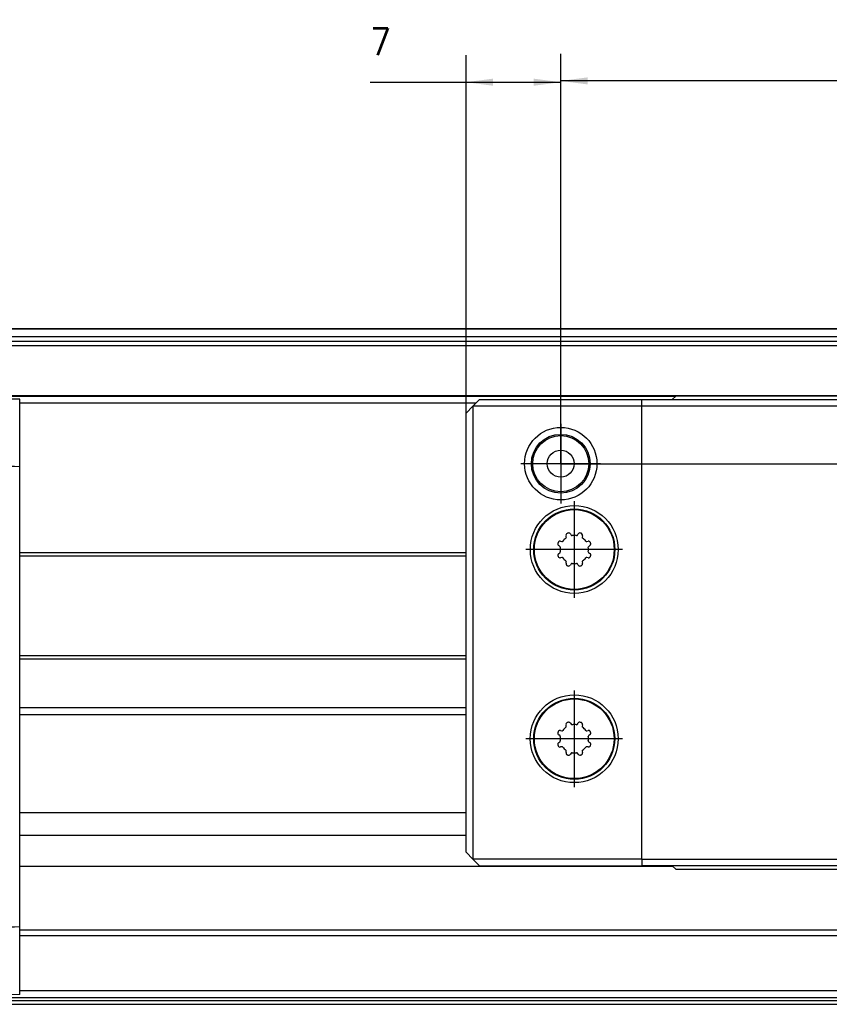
# Model space of a CAD drawing. Header units: millimetres. Extents: x -235 to 4016, y -109 to 485.
# Tile 9 of 44: x -55 to 5, y 337 to 410. Entities that reach past the tile are written whole.
import ezdxf

# ---------------------------------------------------------------- set-up
doc = ezdxf.new("R2010")
doc.units = ezdxf.units.MM
doc.linetypes.add('DOT_CENTER', pattern=[14, 12, -1, 0, -1])
doc.layers.add('1', color=7, linetype='Continuous')
doc.styles.add('CONVERTER_11', font='txt.shx', dxfattribs={"width": 0.9})
doc.dimstyles.new('ME10_DIM_12', dxfattribs={"dimtxt": 2, "dimasz": 2, "dimexe": 2, "dimexo": 0, "dimgap": 2, "dimtad": 1, "dimdsep": 46, "dimtxsty": 'CONVERTER_11', "dimsah": 1, "dimcen": 0.09, "dimclrd": 2, "dimclre": 2, "dimclrt": 2, "dimadec": 0, "dimazin": 0, "dimtfac": 1, "dimtdec": 4, "dimtix": 1, "dimtmove": 0, "dimatfit": 3, "dimfxl": 1, "dimtolj": 1, "dimtzin": 0, "dimarcsym": 0})
doc.dimstyles.new('ME10_DIM_14', dxfattribs={"dimtxt": 2, "dimasz": 2, "dimexe": 2, "dimexo": 0, "dimgap": 2, "dimtad": 1, "dimdsep": 46, "dimtxsty": 'CONVERTER_11', "dimsah": 1, "dimcen": 0.09, "dimclrd": 2, "dimclre": 2, "dimclrt": 2, "dimadec": 0, "dimazin": 0, "dimtfac": 1, "dimtdec": 4, "dimtix": 1, "dimtmove": 0, "dimatfit": 3, "dimfxl": 1, "dimtolj": 1, "dimtzin": 0, "dimarcsym": 0})
doc.dimstyles.new('ME10_DIM_15', dxfattribs={"dimtxt": 2, "dimasz": 2, "dimexe": 2, "dimexo": 0, "dimgap": 2, "dimtad": 1, "dimdsep": 46, "dimtxsty": 'CONVERTER_11', "dimsah": 1, "dimcen": 0.09, "dimclrd": 2, "dimclre": 2, "dimclrt": 2, "dimadec": 0, "dimazin": 0, "dimtfac": 1, "dimtdec": 4, "dimtix": 1, "dimtmove": 0, "dimatfit": 3, "dimfxl": 1, "dimtolj": 1, "dimtzin": 0, "dimarcsym": 0})
doc.dimstyles.new('ME10_DIM_16', dxfattribs={"dimtxt": 2, "dimasz": 2, "dimexe": 2, "dimexo": 0, "dimgap": 2, "dimtad": 1, "dimdsep": 46, "dimtxsty": 'CONVERTER_11', "dimsah": 1, "dimcen": 0.09, "dimclrd": 2, "dimclre": 2, "dimclrt": 2, "dimadec": 0, "dimazin": 0, "dimtfac": 1, "dimtdec": 4, "dimtix": 1, "dimtmove": 0, "dimatfit": 3, "dimfxl": 1, "dimtolj": 1, "dimtzin": 0, "dimarcsym": 0})

# ---------------------------------------------------------------- blocks, each defined once
blk = doc.blocks.new('TAPA_IZQUIERDA__42', base_point=(-98.378, 337.603))
at = {"color": 7, "linetype": 'Continuous'}
for p, q in [((-86.19, 386.278), (-87.947, 386.247)), ((-86.19, 386.278), (-67.573, 386.603)), ((-84.033, 386.247), (-86.19, 386.21)), ((-84.033, 386.247), (-83.974, 386.245)), ((-67.573, 386.535), (-83.974, 386.245)), ((-67.573, 386.603), (-67.573, 386.535)), ((-67.573, 386.535), (-67.573, 386.482)), ((-67.573, 386.482), (-67.573, 386.188)), ((-67.573, 386.188), (-67.573, 386.157)), ((-67.573, 386.157), (-67.573, 386.003)), ((-87.016, 385.773), (-88.799, 385.742)), ((-67.573, 386.003), (-67.573, 385.832)), ((-67.573, 385.832), (-67.573, 385.303)), ((-67.573, 385.303), (-67.573, 383.953)), ((-86.211, 383.881), (-86.301, 384.086)), ((-78.99, 384.119), (-85.833, 384.224)), ((-78.99, 381.972), (-78.99, 384.119)), ((-67.573, 383.953), (-67.573, 383.603)), ((-86.211, 383.881), (-85.879, 383.856)), ((-85.879, 383.856), (-85.903, 383.292)), ((-79.911, 383.2), (-85.903, 383.292)), ((-67.573, 383.603), (-67.573, 382.939)), ((-79.973, 381.887), (-79.973, 382.831)), ((-67.573, 382.939), (-67.573, 382.853)), ((-67.573, 382.853), (-67.573, 382.171)), ((-78.99, 381.909), (-83.139, 381.831)), ((-78.99, 381.972), (-67.573, 382.171)), ((-78.398, 381.914), (-78.99, 381.909)), ((-78.398, 381.914), (-67.573, 382.103)), ((-67.573, 382.171), (-67.573, 382.121)), ((-56.842, 381.916), (-67.573, 382.103)), ((-67.573, 382.103), (-67.573, 381.603)), ((-54.573, 376.878), (-54.573, 381.875)), ((-67.573, 380.353), (-67.573, 381.603)), ((-67.573, 380.267), (-67.573, 380.353)), ((-67.573, 379.253), (-67.573, 380.267)), ((-67.573, 377.104), (-67.573, 379.253)), ((-67.573, 371.132), (-67.573, 377.104)), ((-54.573, 342.828), (-54.573, 376.878)), ((-86.909, 374.853), (-89.96, 374.853)), ((-67.573, 370.882), (-67.573, 371.132)), ((-67.573, 370.536), (-67.573, 370.882)), ((-67.573, 370.536), (-67.573, 370.286)), ((-67.573, 370.286), (-67.573, 368.774)), ((-67.573, 368.774), (-67.573, 367.774)), ((-67.573, 367.774), (-67.573, 362.92)), ((-67.573, 362.92), (-67.573, 362.67)), ((-67.573, 362.67), (-67.573, 362.324)), ((-67.573, 362.324), (-67.573, 362.094)), ((-67.573, 362.074), (-67.573, 362.094)), ((-67.573, 361.326), (-67.573, 362.074)), ((-67.573, 360.864), (-67.573, 361.326)), ((-67.573, 360.586), (-67.573, 360.864)), ((-67.573, 359.718), (-67.573, 360.586)), ((-67.573, 359.227), (-67.573, 359.718)), ((-67.573, 359.041), (-67.573, 359.227)), ((-67.573, 358.541), (-67.573, 359.041)), ((-67.573, 358.264), (-67.573, 358.541)), ((-67.573, 358.184), (-67.573, 358.264)), ((-67.573, 351.275), (-67.573, 358.184)), ((-97.753, 356.633), (-97.753, 345.565)), ((-98.378, 353.649), (-97.978, 354.899)), ((-97.753, 354.899), (-97.978, 354.899)), ((-97.978, 347.299), (-97.978, 354.899)), ((-98.378, 348.549), (-98.378, 353.649)), ((-75.299, 352.353), (-76.021, 351.103)), ((-73.856, 352.353), (-75.299, 352.353)), ((-73.134, 351.103), (-73.856, 352.353)), ((-67.573, 351.275), (-67.573, 350.147)), ((-76.021, 351.103), (-75.299, 349.853)), ((-73.856, 349.853), (-73.134, 351.103)), ((-75.299, 349.853), (-73.856, 349.853)), ((-67.573, 349.883), (-67.573, 350.147)), ((-67.573, 349.883), (-67.573, 349.607)), ((-67.573, 347.321), (-67.573, 349.607)), ((-98.378, 348.549), (-97.978, 347.299)), ((-97.753, 347.299), (-97.978, 347.299)), ((-67.573, 347.321), (-67.573, 347.289)), ((-67.573, 347.289), (-67.573, 345.694)), ((-67.573, 345.694), (-67.573, 343.957)), ((-67.573, 343.957), (-67.573, 343.117)), ((-67.573, 343.117), (-67.573, 342.957)), ((-67.573, 342.957), (-67.573, 342.601)), ((-67.573, 342.601), (-67.573, 342.172)), ((-54.573, 337.83), (-54.573, 342.828)), ((-67.573, 342.172), (-67.573, 341.375)), ((-67.573, 341.375), (-67.573, 340.577)), ((-91.03, 340.603), (-93.958, 340.603)), ((-67.573, 340.577), (-67.573, 340.103)), ((-67.573, 340.103), (-67.573, 339.673)), ((-67.573, 339.673), (-67.573, 339.509)), ((-67.573, 339.509), (-67.573, 338.719)), ((-96.906, 338.924), (-94.551, 338.883)), ((-93.687, 339.057), (-93.673, 338.351)), ((-93.687, 339.057), (-90.753, 339.006)), ((-95.938, 338.098), (-93.617, 338.058)), ((-89.75, 337.99), (-93.617, 338.058)), ((-67.573, 338.719), (-67.573, 338.673)), ((-67.573, 338.673), (-67.573, 338.509)), ((-67.573, 338.509), (-67.573, 338.403)), ((-67.573, 338.403), (-67.573, 338.103)), ((-67.573, 338.103), (-67.573, 337.853)), ((-85.35, 337.913), (-89.75, 337.99)), ((-67.573, 337.603), (-85.35, 337.913)), ((-67.573, 337.853), (-67.573, 337.603)), ((-54.573, 337.83), (-67.573, 337.603))]:
    blk.add_line(p, q, dxfattribs=at)
for centre, radius in [((-74.578, 351.103), 2.407), ((-74.596, 351.103), 2.281), ((-74.578, 351.103), 2.2)]:
    blk.add_circle(centre, radius, dxfattribs=at)
for centre, radius, start, end in [((-87.93, 385.247), 1, 91, 150.33645), ((-86.167, 385.312), 0.967, 91.37, 151.45937), ((-78.334, 386.595), 7.865, 182.80781, 197.54967), ((-27.973, 351.099), 70, 150.33645, 175.46539), ((-79.046, 386.164), 7.979, 182.80773, 197.54957), ((-85.797, 383.189), 1.029, 119.3524, 146.39266), ((-85.772, 383.151), 1.074, 93.28714, 119.5551), ((-78.5, 382.707), 1.494, 109.14518, 160.73915), ((-29.768, 351.139), 65.575, 150.16958, 158.47669), ((-29.829, 351.138), 64.638, 150.16958, 158.47669), ((-84.966, 383.003), 1.524, 144.82413, 157.77105), ((-78.849, 382.833), 1.123, 160.90064, 180.08936), ((-83.104, 380.766), 1.066, 91.85784, 120.43811), ((-83.119, 381.02), 0.812, 91.41749, 126.34583), ((-25.592, 351.169), 65.726, 152.73127, 158.53651), ((-25.473, 351.134), 65.756, 152.72978, 158.53382), ((-83.026, 380.895), 0.967, 126.39314, 157.69261), ((-28.699, 351.1), 56.029, 152.13249, 188.56169), ((-28.698, 351.104), 55.237, 152.12478, 188.56519), ((-27.973, 351.099), 70, 184.53461, 190.01628), ((-95.921, 339.098), 1, 190.01628, 269), ((-93.558, 339.048), 1.006, 189.45259, 228.32982), ((-92.833, 339.059), 1.406, 184.55309, 205.33391), ((-89.618, 338.968), 1.022, 188.62057, 226.3556), ((-93.598, 339.004), 0.947, 228.3719, 268.84803), ((-93.58, 339.648), 1.301, 246.28611, 265.89422), ((-89.728, 338.852), 0.862, 226.33548, 268.49983), ((-82.773, 338.053), 0.2, 246.40957, 270)]:
    blk.add_arc(centre, radius, start, end, dxfattribs=at)
for points, knots in [([(-87.016, 385.773), (-86.906, 385.895), (-86.684, 386.14), (-86.356, 386.186), (-86.19, 386.21)], [0, 0, 0, 0, 0.4743073, 0.9610264, 0.9610264, 0.9610264, 0.9610264]), ([(-86.19, 386.21), (-86.19, 386.22), (-86.19, 386.234), (-86.19, 386.256), (-86.19, 386.268), (-86.19, 386.277), (-86.19, 386.278)], [0, 0, 0, 0, 0.03045445, 0.04141239, 0.06466592, 0.06798785, 0.06798785, 0.06798785, 0.06798785]), ([(-85.833, 384.224), (-85.838, 384.202), (-85.848, 384.153), (-85.858, 384.074), (-85.87, 383.973), (-85.876, 383.9), (-85.879, 383.856)], [0, 0, 0, 0, 0.0658938, 0.1508266, 0.2383052, 0.3705048, 0.3705048, 0.3705048, 0.3705048]), ([(-86.376, 383.58), (-86.411, 383.601), (-86.469, 383.638), (-86.55, 383.69), (-86.608, 383.728), (-86.643, 383.751), (-86.654, 383.758)], [0, 0, 0, 0, 0.1224398, 0.2067879, 0.2893447, 0.3304256, 0.3304256, 0.3304256, 0.3304256]), ([(-85.903, 383.292), (-85.939, 383.313), (-86.021, 383.362), (-86.146, 383.437), (-86.268, 383.512), (-86.343, 383.559), (-86.376, 383.58)], [0, 0, 0, 0, 0.1248283, 0.2872251, 0.4383827, 0.553919, 0.553919, 0.553919, 0.553919]), ([(-79.365, 381.897), (-79.349, 381.903), (-79.318, 381.915), (-79.271, 381.93), (-79.223, 381.942), (-79.176, 381.953), (-79.129, 381.961), (-79.082, 381.966), (-79.036, 381.97), (-79.005, 381.971), (-78.99, 381.972)], [0, 0, 0, 0, 0.0500402, 0.0996275, 0.1486934, 0.1971743, 0.2450103, 0.2921473, 0.3385359, 0.3841326, 0.3841326, 0.3841326, 0.3841326]), ([(-79.114, 381.347), (-79.097, 381.386), (-79.063, 381.465), (-78.995, 381.574), (-78.915, 381.673), (-78.824, 381.758), (-78.723, 381.827), (-78.617, 381.876), (-78.508, 381.907), (-78.435, 381.912), (-78.398, 381.914)], [0, 0, 0, 0, 0.1282606, 0.2570017, 0.3845062, 0.5093069, 0.630359, 0.7471349, 0.859551, 0.967855, 0.967855, 0.967855, 0.967855]), ([(-78.99, 381.972), (-78.99, 381.962), (-78.99, 381.946), (-78.99, 381.925), (-78.99, 381.914), (-78.99, 381.91), (-78.99, 381.909)], [0, 0, 0, 0, 0.02753679, 0.05087094, 0.06083643, 0.06226007, 0.06226007, 0.06226007, 0.06226007]), ([(-78.398, 381.914), (-78.18, 381.893), (-77.829, 381.86), (-77.387, 381.558), (-77.08, 381.136), (-76.893, 380.561), (-76.833, 379.952), (-76.856, 379.414), (-76.917, 378.951), (-77.008, 378.476), (-77.139, 377.982), (-77.295, 377.514), (-77.419, 377.178), (-77.498, 376.996), (-77.527, 376.93)], [0, 0, 0, 0, 0.644945, 1.037633, 1.564724, 2.182957, 2.827174, 3.393034, 3.79526, 4.22529, 4.844932, 5.325651, 5.7042, 5.920305, 5.920305, 5.920305, 5.920305]), ([(-54.573, 381.875), (-54.76, 381.879), (-55.139, 381.886), (-55.706, 381.896), (-56.275, 381.906), (-56.653, 381.912), (-56.842, 381.916)], [0, 0, 0, 0, 0.563508, 1.134874, 1.702305, 2.269744, 2.269744, 2.269744, 2.269744]), ([(-84.014, 381.282), (-83.996, 381.314), (-83.95, 381.397), (-83.853, 381.518), (-83.746, 381.621), (-83.669, 381.669), (-83.644, 381.685)], [0, 0, 0, 0, 0.109529, 0.2817552, 0.4639956, 0.5527201, 0.5527201, 0.5527201, 0.5527201]), ([(-83.92, 381.262), (-83.932, 381.266), (-83.953, 381.273), (-83.981, 381.282), (-84.001, 381.284), (-84.011, 381.283), (-84.014, 381.282)], [0, 0, 0, 0, 0.03648247, 0.06789092, 0.08715704, 0.09617871, 0.09617871, 0.09617871, 0.09617871]), ([(-79.114, 381.347), (-79.549, 381.339), (-80.395, 381.324), (-81.571, 381.303), (-82.513, 381.287), (-83.167, 381.275), (-83.593, 381.268), (-83.819, 381.264), (-83.92, 381.262)], [0, 0, 0, 0, 1.304019, 2.540254, 3.528596, 4.129948, 4.503146, 4.80703, 4.80703, 4.80703, 4.80703]), ([(-83.644, 381.685), (-83.642, 381.685), (-83.639, 381.686), (-83.631, 381.689), (-83.617, 381.682), (-83.606, 381.677), (-83.6, 381.674)], [0, 0, 0, 0, 0.00519583, 0.01039166, 0.02616402, 0.04770058, 0.04770058, 0.04770058, 0.04770058]), ([(-79.114, 381.347), (-78.966, 381.342), (-78.599, 381.328), (-78.086, 381.093), (-77.746, 380.677), (-77.561, 380.19), (-77.511, 379.676), (-77.561, 379.147), (-77.663, 378.675), (-77.819, 378.185), (-78.011, 377.72), (-78.166, 377.417), (-78.231, 377.289)], [0, 0, 0, 0, 0.444415, 1.09646, 1.615077, 2.017833, 2.645411, 3.14476, 3.607019, 4.092985, 4.683142, 5.113801, 5.113801, 5.113801, 5.113801]), ([(-77.527, 376.93), (-77.56, 376.947), (-77.627, 376.982), (-77.726, 377.034), (-77.824, 377.084), (-77.919, 377.133), (-78.008, 377.179), (-78.09, 377.221), (-78.163, 377.257), (-78.209, 377.279), (-78.231, 377.289)], [0, 0, 0, 0, 0.1124673, 0.2255075, 0.3368028, 0.443977, 0.5447561, 0.6371432, 0.7195231, 0.7907882, 0.7907882, 0.7907882, 0.7907882]), ([(-77.527, 376.93), (-76.697, 376.944), (-75.038, 376.973), (-72.55, 377.017), (-70.061, 377.06), (-68.402, 377.089), (-67.573, 377.104)], [0, 0, 0, 0, 2.488883, 4.977765, 7.466645, 9.955524, 9.955524, 9.955524, 9.955524]), ([(-54.573, 376.878), (-55.656, 376.896), (-57.823, 376.934), (-61.073, 376.991), (-64.323, 377.047), (-66.489, 377.085), (-67.573, 377.104)], [0, 0, 0, 0, 3.250493, 6.500987, 9.751477, 13.001967, 13.001967, 13.001967, 13.001967]), ([(-86.668, 375.197), (-86.847, 374.773), (-87.223, 373.884), (-87.881, 372.703), (-88.523, 371.746), (-89.018, 371.13), (-89.48, 370.64), (-89.961, 370.226), (-90.55, 369.897), (-91.115, 369.943), (-91.443, 370.319), (-91.596, 370.835), (-91.637, 371.449), (-91.585, 372.267), (-91.428, 373.125), (-91.151, 374.166), (-90.912, 374.812), (-90.77, 375.197)], [0, 0, 0, 0, 1.381653, 2.89323, 4.046911, 4.835195, 5.26101, 6.066001, 6.736448, 7.240098, 7.609284, 8.157991, 8.830724, 9.44781, 10.61159, 11.442698, 12.675283, 12.675283, 12.675283, 12.675283]), ([(-89.96, 374.853), (-90.004, 374.871), (-90.093, 374.906), (-90.224, 374.959), (-90.35, 375.011), (-90.466, 375.06), (-90.568, 375.104), (-90.653, 375.141), (-90.719, 375.171), (-90.755, 375.19), (-90.77, 375.197)], [0, 0, 0, 0, 0.1432104, 0.28644, 0.4245139, 0.5521271, 0.6644568, 0.7578155, 0.829945, 0.8802771, 0.8802771, 0.8802771, 0.8802771]), ([(-89.914, 370.658), (-89.903, 370.662), (-89.868, 370.673), (-89.797, 370.708), (-89.688, 370.772), (-89.544, 370.878), (-89.37, 371.026), (-89.176, 371.211), (-89.005, 371.393), (-88.857, 371.563), (-88.727, 371.721), (-88.579, 371.91), (-88.414, 372.134), (-88.225, 372.407), (-88.027, 372.709), (-87.836, 373.019), (-87.672, 373.302), (-87.534, 373.552), (-87.367, 373.868), (-87.172, 374.261), (-86.953, 374.742), (-86.823, 375.062), (-86.76, 375.219)], [0, 0, 0, 0, 0.034722, 0.11114, 0.234338, 0.416175, 0.646266, 0.91736, 1.222241, 1.393041, 1.596025, 1.834486, 2.111809, 2.431463, 2.830067, 3.19579, 3.524196, 3.810686, 4.050535, 4.598733, 5.126618, 5.634452, 5.634452, 5.634452, 5.634452]), ([(-86.76, 375.219), (-86.756, 375.219), (-86.747, 375.219), (-86.734, 375.216), (-86.72, 375.213), (-86.705, 375.209), (-86.686, 375.203), (-86.674, 375.199), (-86.668, 375.197)], [0, 0, 0, 0, 0.01244259, 0.02691681, 0.03752047, 0.05672826, 0.07497462, 0.09513489, 0.09513489, 0.09513489, 0.09513489]), ([(-89.914, 370.658), (-90.066, 370.665), (-90.323, 370.676), (-90.619, 370.958), (-90.769, 371.347), (-90.814, 371.823), (-90.772, 372.449), (-90.644, 373.054), (-90.473, 373.614), (-90.316, 374.048), (-90.149, 374.455), (-90.018, 374.73), (-89.96, 374.853)], [0, 0, 0, 0, 0.440103, 0.743226, 1.161062, 1.669381, 2.164449, 3.041676, 3.515992, 3.92027, 4.426808, 4.834223, 4.834223, 4.834223, 4.834223]), ([(-90.915, 340.451), (-90.92, 340.481), (-90.93, 340.54), (-90.967, 340.756), (-91.031, 341.096), (-91.173, 341.733), (-91.386, 342.514), (-91.671, 343.332), (-91.955, 343.998), (-92.219, 344.521), (-92.491, 344.972), (-92.767, 345.344), (-93.041, 345.634), (-93.31, 345.841), (-93.577, 345.965), (-93.835, 345.997), (-94.073, 345.936), (-94.283, 345.794), (-94.466, 345.579), (-94.624, 345.296), (-94.758, 344.95), (-94.885, 344.473), (-94.981, 343.853), (-95.029, 343.11), (-95.024, 342.317), (-94.969, 341.502), (-94.9, 340.934), (-94.853, 340.623), (-94.845, 340.571), (-94.836, 340.514), (-94.829, 340.472), (-94.826, 340.451)], [0, 0, 0, 0, 0.090267, 0.18057, 0.656569, 1.128651, 2.138561, 3.082649, 3.724942, 4.310559, 4.837486, 5.304606, 5.697122, 6.031523, 6.316804, 6.570072, 6.795609, 7.038126, 7.318585, 7.636142, 8.005931, 8.431223, 9.111768, 9.884464, 10.665077, 11.487096, 12.334597, 12.3818, 12.428981, 12.49262, 12.55629, 12.55629, 12.55629, 12.55629]), ([(-92.928, 345.066), (-93.06, 345.049), (-93.296, 345.017), (-93.629, 344.741), (-93.86, 344.346), (-94.038, 343.791), (-94.141, 343.135), (-94.168, 342.285), (-94.105, 341.426), (-94, 340.842), (-93.958, 340.603)], [0, 0, 0, 0, 0.391111, 0.696854, 1.257283, 1.742159, 2.440572, 3.239908, 4.290529, 5.018345, 5.018345, 5.018345, 5.018345]), ([(-91.003, 340.443), (-91.026, 340.575), (-91.069, 340.831), (-91.144, 341.194), (-91.22, 341.52), (-91.292, 341.805), (-91.359, 342.046), (-91.443, 342.334), (-91.553, 342.675), (-91.697, 343.074), (-91.847, 343.444), (-92.002, 343.784), (-92.158, 344.09), (-92.314, 344.359), (-92.465, 344.587), (-92.602, 344.768), (-92.723, 344.902), (-92.818, 344.988), (-92.883, 345.04), (-92.918, 345.06), (-92.928, 345.066)], [0, 0, 0, 0, 0.404479, 0.776661, 1.112643, 1.408393, 1.659769, 1.862537, 2.309151, 2.734109, 3.134036, 3.505566, 3.85488, 4.165113, 4.437589, 4.673635, 4.846912, 4.976139, 5.059994, 5.095984, 5.095984, 5.095984, 5.095984]), ([(-92.881, 345.057), (-92.889, 345.058), (-92.905, 345.059), (-92.921, 345.064), (-92.928, 345.066)], [0, 0, 0, 0, 0.02481637, 0.048083, 0.048083, 0.048083, 0.048083]), ([(-86.164, 338.736), (-86.034, 338.743), (-85.718, 338.76), (-85.217, 338.977), (-84.802, 339.355), (-84.444, 339.884), (-84.212, 340.462), (-84.087, 341.063), (-84.041, 341.527), (-84.032, 341.911), (-84.047, 342.315), (-84.083, 342.593), (-84.104, 342.758)], [0, 0, 0, 0, 0.388801, 0.942962, 1.597896, 2.045236, 2.853251, 3.44586, 3.881091, 4.251913, 4.595573, 5.093635, 5.093635, 5.093635, 5.093635]), ([(-85.35, 337.913), (-85.164, 337.934), (-84.845, 337.969), (-84.367, 338.275), (-84.006, 338.695), (-83.656, 339.348), (-83.431, 340.059), (-83.294, 340.88), (-83.231, 341.794), (-83.286, 342.469), (-83.32, 342.877)], [0, 0, 0, 0, 0.552659, 0.949661, 1.666283, 2.189918, 3.167342, 3.8849, 4.68384, 5.911087, 5.911087, 5.911087, 5.911087]), ([(-84.104, 342.758), (-84.081, 342.761), (-84.03, 342.767), (-83.948, 342.779), (-83.857, 342.793), (-83.758, 342.809), (-83.653, 342.825), (-83.543, 342.843), (-83.432, 342.86), (-83.357, 342.871), (-83.32, 342.877)], [0, 0, 0, 0, 0.0713746, 0.1539493, 0.2466115, 0.3477333, 0.4553003, 0.5670188, 0.6804932, 0.793389, 0.793389, 0.793389, 0.793389]), ([(-83.32, 342.877), (-82.008, 342.854), (-79.383, 342.808), (-75.446, 342.74), (-71.509, 342.67), (-68.885, 342.624), (-67.573, 342.601)], [0, 0, 0, 0, 3.93742, 7.874839, 11.812259, 15.749678, 15.749678, 15.749678, 15.749678]), ([(-94.826, 340.451), (-94.81, 340.454), (-94.772, 340.462), (-94.702, 340.475), (-94.612, 340.491), (-94.503, 340.511), (-94.378, 340.532), (-94.242, 340.555), (-94.101, 340.579), (-94.005, 340.595), (-93.958, 340.603)], [0, 0, 0, 0, 0.0477801, 0.1181709, 0.2106996, 0.3231012, 0.4515749, 0.5910908, 0.7360928, 0.8811603, 0.8811603, 0.8811603, 0.8811603]), ([(-94.826, 340.451), (-94.804, 340.32), (-94.761, 340.058), (-94.694, 339.666), (-94.624, 339.274), (-94.575, 339.013), (-94.551, 338.883)], [0, 0, 0, 0, 0.397852, 0.7957, 1.19382, 1.591939, 1.591939, 1.591939, 1.591939]), ([(-93.958, 340.603), (-93.937, 340.474), (-93.894, 340.216), (-93.828, 339.829), (-93.759, 339.443), (-93.711, 339.186), (-93.687, 339.057)], [0, 0, 0, 0, 0.392169, 0.784333, 1.176766, 1.569197, 1.569197, 1.569197, 1.569197]), ([(-90.915, 340.451), (-90.921, 340.45), (-90.933, 340.448), (-90.949, 340.447), (-90.964, 340.445), (-90.976, 340.443), (-90.989, 340.443), (-90.998, 340.443), (-91.003, 340.443)], [0, 0, 0, 0, 0.01897807, 0.03611241, 0.047667, 0.06398663, 0.07219962, 0.08834242, 0.08834242, 0.08834242, 0.08834242]), ([(-90.716, 338.81), (-90.742, 338.946), (-90.792, 339.217), (-90.873, 339.667), (-90.943, 340.076), (-90.988, 340.348), (-91.003, 340.443)], [0, 0, 0, 0, 0.414377, 0.828737, 1.37148, 1.65746, 1.65746, 1.65746, 1.65746]), ([(-90.915, 340.451), (-90.907, 340.402), (-90.884, 340.258), (-90.838, 339.985), (-90.776, 339.625), (-90.704, 339.223), (-90.653, 338.951), (-90.628, 338.814)], [0, 0, 0, 0, 0.149881, 0.436408, 0.830446, 1.245969, 1.66149, 1.66149, 1.66149, 1.66149]), ([(-94.551, 338.883), (-94.534, 338.886), (-94.495, 338.894), (-94.43, 338.907), (-94.342, 338.925), (-94.275, 338.939), (-94.234, 338.947)], [0, 0, 0, 0, 0.0520761, 0.1181371, 0.1979297, 0.3229132, 0.3229132, 0.3229132, 0.3229132]), ([(-94.234, 338.947), (-94.192, 338.956), (-94.104, 338.974), (-93.963, 339.002), (-93.823, 339.03), (-93.728, 339.049), (-93.687, 339.057)], [0, 0, 0, 0, 0.1295274, 0.2680665, 0.4330966, 0.5584957, 0.5584957, 0.5584957, 0.5584957]), ([(-90.716, 338.81), (-90.715, 338.81), (-90.707, 338.81), (-90.689, 338.807), (-90.66, 338.811), (-90.639, 338.813), (-90.628, 338.814)], [0, 0, 0, 0, 0.00310166, 0.02481328, 0.05477866, 0.0891064, 0.0891064, 0.0891064, 0.0891064]), ([(-90.377, 338.222), (-90.418, 338.264), (-90.501, 338.348), (-90.601, 338.492), (-90.679, 338.646), (-90.704, 338.756), (-90.716, 338.81)], [0, 0, 0, 0, 0.1783385, 0.351174, 0.5256076, 0.6904033, 0.6904033, 0.6904033, 0.6904033]), ([(-90.628, 338.814), (-90.291, 338.809), (-89.593, 338.796), (-88.511, 338.777), (-87.36, 338.757), (-86.57, 338.743), (-86.164, 338.736)], [0, 0, 0, 0, 1.011674, 2.094363, 3.245321, 4.464539, 4.464539, 4.464539, 4.464539]), ([(-94.103, 338.457), (-94.112, 338.446), (-94.139, 338.411), (-94.174, 338.364), (-94.207, 338.322), (-94.221, 338.304), (-94.227, 338.297)], [0, 0, 0, 0, 0.0440305, 0.131375, 0.1754684, 0.2029057, 0.2029057, 0.2029057, 0.2029057]), ([(-93.673, 338.351), (-93.671, 338.316), (-93.666, 338.257), (-93.658, 338.185), (-93.647, 338.129), (-93.643, 338.084), (-93.623, 338.064), (-93.617, 338.058)], [0, 0, 0, 0, 0.1054567, 0.1761014, 0.2183198, 0.2773784, 0.3030345, 0.3030345, 0.3030345, 0.3030345]), ([(-90.377, 338.222), (-90.375, 338.221), (-90.371, 338.219), (-90.36, 338.213), (-90.343, 338.221), (-90.329, 338.226), (-90.323, 338.228)], [0, 0, 0, 0, 0.00619153, 0.01238307, 0.03554264, 0.05675461, 0.05675461, 0.05675461, 0.05675461]), ([(-89.75, 337.99), (-89.794, 337.993), (-89.908, 337.999), (-90.079, 338.045), (-90.247, 338.119), (-90.336, 338.19), (-90.377, 338.222)], [0, 0, 0, 0, 0.1317546, 0.3423146, 0.5257382, 0.6805417, 0.6805417, 0.6805417, 0.6805417]), ([(-85.35, 337.913), (-85.396, 337.917), (-85.491, 337.924), (-85.63, 337.97), (-85.765, 338.045), (-85.887, 338.148), (-85.992, 338.276), (-86.074, 338.421), (-86.133, 338.576), (-86.154, 338.683), (-86.164, 338.736)], [0, 0, 0, 0, 0.138014, 0.283671, 0.436936, 0.596978, 0.762001, 0.929216, 1.095239, 1.256673, 1.256673, 1.256673, 1.256673])]:
    blk.add_open_spline(points, degree=3, knots=knots, dxfattribs=at)
blk.add_open_spline([(-54.573, 342.828), (-55.656, 342.809), (-57.823, 342.772), (-61.073, 342.715), (-64.323, 342.658), (-66.489, 342.62), (-67.573, 342.601)], degree=3, dxfattribs=at)
at = {"layer": '1', "color": 2, "linetype": 'DOT_CENTER'}
for p, q in [((-74.596, 354.384), (-74.596, 347.822)), ((-74.578, 354.303), (-74.578, 347.903)), ((-71.315, 351.103), (-77.877, 351.103)), ((-71.378, 351.103), (-77.778, 351.103))]:
    blk.add_line(p, q, dxfattribs=at)
blk = doc.blocks.new('Li-28_PERFIL__43', base_point=(-67.573, 337.1))
at = {"color": 7, "linetype": 'Continuous'}
for p, q in [((-67.573, 387.103), (263.26, 387.103)), ((-67.573, 387.086), (263.271, 387.086)), ((263.674, 386.482), (-67.573, 386.482)), ((-67.573, 386.157), (263.891, 386.157)), ((264.107, 385.832), (-67.573, 385.832)), ((263.273, 382.121), (-67.573, 382.121)), ((-67.573, 382.103), (-6.073, 382.103)), ((0.366, 382.103), (-6.073, 382.103)), ((6.489, 382.103), (0.366, 382.103)), ((-54.573, 381.603), (-20.825, 381.603)), ((-54.573, 370.536), (-21.575, 370.536)), ((-54.573, 370.286), (-21.575, 370.286)), ((-54.573, 362.92), (-21.575, 362.92)), ((-54.573, 362.67), (-21.575, 362.67)), ((-21.575, 359.041), (-54.573, 359.041)), ((-54.573, 358.541), (-21.575, 358.541)), ((-21.575, 351.275), (-54.573, 351.275)), ((-54.573, 349.607), (-21.575, 349.607)), ((-54.573, 347.321), (-6.29, 347.321)), ((-6.259, 347.289), (-54.573, 347.289)), ((-54.573, 342.605), (264.93, 342.605)), ((264.641, 342.172), (-54.573, 342.172)), ((263.926, 338.103), (-54.573, 338.103)), ((-67.573, 337.603), (264.26, 337.603)), ((264.426, 337.353), (-67.573, 337.353)), ((-67.573, 337.103), (264.593, 337.103))]:
    blk.add_line(p, q, dxfattribs=at)
blk = doc.blocks.new('CABEZA__45', base_point=(-21.575, 347.103))
at = {"color": 7, "linetype": 'Continuous'}
for p, q in [((-21.075, 381.353), (-20.575, 381.853)), ((-20.575, 381.853), (-8.574, 381.853)), ((-8.574, 381.353), (-8.574, 381.853)), ((-8.574, 381.853), (-6.323, 381.853)), ((-6.073, 382.103), (-6.323, 381.853)), ((-6.323, 381.853), (13.177, 381.853)), ((0.366, 382.103), (-6.073, 382.103)), ((6.489, 382.103), (0.366, 382.103)), ((-21.575, 380.853), (-21.075, 381.353)), ((-21.075, 381.353), (-21.075, 347.853)), ((-8.574, 381.353), (-21.075, 381.353)), ((-8.574, 347.853), (-8.574, 381.353)), ((55.425, 381.353), (-8.574, 381.353)), ((-21.575, 348.353), (-21.575, 380.853)), ((-14.163, 371.675), (-14.185, 371.773)), ((-13.863, 371.906), (-13.809, 371.821)), ((-13.338, 371.821), (-13.285, 371.906)), ((-12.963, 371.773), (-12.984, 371.675)), ((-14.642, 370.988), (-14.727, 371.042)), ((-14.593, 371.364), (-14.495, 371.342)), ((-12.652, 371.342), (-12.554, 371.364)), ((-12.421, 371.042), (-12.505, 370.988)), ((-14.727, 370.464), (-14.642, 370.518)), ((-14.495, 370.164), (-14.593, 370.142)), ((-12.554, 370.142), (-12.652, 370.164)), ((-12.505, 370.518), (-12.421, 370.464)), ((-14.185, 369.733), (-14.163, 369.831)), ((-13.809, 369.684), (-13.863, 369.6)), ((-13.285, 369.6), (-13.338, 369.684)), ((-12.984, 369.831), (-12.963, 369.733)), ((-14.164, 357.675), (-14.186, 357.773)), ((-13.864, 357.906), (-13.81, 357.821)), ((-13.34, 357.821), (-13.286, 357.906)), ((-12.964, 357.773), (-12.985, 357.675)), ((-14.643, 356.988), (-14.728, 357.042)), ((-14.594, 357.364), (-14.496, 357.342)), ((-12.653, 357.342), (-12.555, 357.364)), ((-12.422, 357.042), (-12.506, 356.988)), ((-14.728, 356.464), (-14.643, 356.518)), ((-12.506, 356.518), (-12.422, 356.464)), ((-14.496, 356.164), (-14.594, 356.142)), ((-14.186, 355.733), (-14.164, 355.831)), ((-13.81, 355.684), (-13.864, 355.6)), ((-13.286, 355.6), (-13.34, 355.684)), ((-12.985, 355.831), (-12.964, 355.733)), ((-12.555, 356.142), (-12.653, 356.164)), ((-21.075, 347.853), (-21.575, 348.353)), ((-8.574, 347.853), (-21.075, 347.853)), ((-21.075, 347.853), (-20.575, 347.353)), ((-8.574, 347.853), (-8.574, 347.353)), ((-8.574, 347.853), (55.425, 347.853)), ((-20.575, 347.353), (-8.574, 347.353)), ((-6.323, 347.353), (-8.574, 347.353)), ((13.177, 347.353), (-6.323, 347.353)), ((-6.323, 347.353), (-6.073, 347.103)), ((-6.073, 347.103), (12.927, 347.103))]:
    blk.add_line(p, q, dxfattribs=at)
for centre, radius in [((-14.575, 377.103), 2.679), ((-14.575, 377.103), 2.171), ((-14.575, 377.103), 2.075), ((-14.575, 377.103), 1), ((-13.574, 370.753), 3.25), ((-13.574, 370.753), 3), ((-13.574, 370.753), 2.949), ((-13.575, 356.753), 3.25), ((-13.575, 356.753), 3), ((-13.575, 356.753), 2.949)]:
    blk.add_circle(centre, radius, dxfattribs=at)
for centre, radius, start, end in [((-13.574, 370.753), 1.05, 125.95224, 144.04776), ((-14.231, 371.66), 0.07, 305.95224, 0), ((-14.038, 371.805), 0.15, 113.82056, 192.5), ((-13.574, 370.753), 1.3, 111.17944, 113.82056), ((-13.989, 371.825), 0.15, 90, 111.17944), ((-13.989, 371.825), 0.15, 32.5, 90), ((-13.75, 371.859), 0.07, 212.5, 279.04776), ((-13.574, 370.753), 1.05, 80.95224, 99.04776), ((-13.397, 371.859), 0.07, 260.95224, 327.5), ((-13.158, 371.825), 0.15, 68.82056, 147.5), ((-13.574, 370.753), 1.3, 66.17944, 68.82056), ((-13.109, 371.805), 0.15, 45, 66.17944), ((-13.109, 371.805), 0.15, 347.5, 45), ((-12.916, 371.66), 0.07, 180, 234.04776), ((-13.574, 370.753), 1.05, 35.95224, 54.04776), ((-14.646, 371.168), 0.15, 158.82056, 237.5), ((-13.574, 370.753), 1.3, 156.17944, 158.82056), ((-14.626, 371.217), 0.15, 135, 156.17944), ((-14.626, 371.217), 0.15, 77.5, 135), ((-14.68, 370.929), 0.07, 0, 57.5), ((-13.574, 370.753), 1.05, 170.95224, 189.04776), ((-14.48, 371.411), 0.07, 257.5, 324.04776), ((-12.667, 371.411), 0.07, 215.95224, 282.5), ((-12.522, 371.217), 0.15, 23.82056, 102.5), ((-12.468, 370.929), 0.07, 122.5, 180), ((-13.574, 370.753), 1.05, 350.95224, 9.04776), ((-12.501, 371.168), 0.15, 302.5, 0), ((-13.574, 370.753), 1.3, 21.17944, 23.82056), ((-12.501, 371.168), 0.15, 0, 21.17944), ((-14.646, 370.337), 0.15, 122.5, 180), ((-14.646, 370.337), 0.15, 180, 201.17944), ((-13.574, 370.753), 1.3, 201.17944, 203.82056), ((-14.626, 370.288), 0.15, 203.82056, 282.5), ((-14.68, 370.577), 0.07, 302.5, 0), ((-14.48, 370.095), 0.07, 35.95224, 102.5), ((-13.574, 370.753), 1.05, 215.95224, 234.04776), ((-13.574, 370.753), 1.05, 305.95224, 324.04776), ((-12.667, 370.095), 0.07, 77.5, 144.04776), ((-12.522, 370.288), 0.15, 257.5, 315), ((-12.468, 370.577), 0.07, 180, 237.5), ((-12.501, 370.337), 0.15, 338.82056, 57.5), ((-12.522, 370.288), 0.15, 315, 336.17944), ((-13.574, 370.753), 1.3, 336.17944, 338.82056), ((-14.231, 369.846), 0.07, 360, 54.04776), ((-14.038, 369.701), 0.15, 167.5, 225), ((-14.038, 369.701), 0.15, 225, 246.17944), ((-13.574, 370.753), 1.3, 246.17944, 248.82056), ((-13.989, 369.681), 0.15, 248.82056, 327.5), ((-13.75, 369.647), 0.07, 80.95224, 147.5), ((-13.574, 370.753), 1.05, 260.95224, 279.04776), ((-13.397, 369.647), 0.07, 32.5, 99.04776), ((-13.158, 369.681), 0.15, 212.5, 270), ((-13.158, 369.681), 0.15, 270, 291.17944), ((-13.574, 370.753), 1.3, 291.17944, 293.82056), ((-13.109, 369.701), 0.15, 293.82056, 12.5), ((-12.916, 369.846), 0.07, 125.95224, 180), ((-14.039, 357.805), 0.15, 113.82056, 192.5), ((-13.575, 356.753), 1.3, 111.17944, 113.82056), ((-13.99, 357.825), 0.15, 90, 111.17944), ((-13.99, 357.825), 0.15, 32.5, 90), ((-13.751, 357.859), 0.07, 212.5, 279.04776), ((-13.575, 356.753), 1.05, 80.95224, 99.04776), ((-13.399, 357.859), 0.07, 260.95224, 327.5), ((-13.159, 357.825), 0.15, 68.82056, 147.5), ((-13.575, 356.753), 1.3, 66.17944, 68.82056), ((-13.11, 357.805), 0.15, 45, 66.17944), ((-13.11, 357.805), 0.15, 347.5, 45), ((-14.647, 357.168), 0.15, 158.82056, 237.5), ((-13.575, 356.753), 1.3, 156.17944, 158.82056), ((-14.627, 357.217), 0.15, 135, 156.17944), ((-14.627, 357.217), 0.15, 77.5, 135), ((-14.681, 356.929), 0.07, 0, 57.5), ((-14.481, 357.411), 0.07, 257.5, 324.04776), ((-13.575, 356.753), 1.05, 125.95224, 144.04776), ((-14.232, 357.66), 0.07, 305.95224, 0), ((-12.917, 357.66), 0.07, 180, 234.04776), ((-13.575, 356.753), 1.05, 35.95224, 54.04776), ((-12.668, 357.411), 0.07, 215.95224, 282.5), ((-12.523, 357.217), 0.15, 23.82056, 102.5), ((-12.469, 356.929), 0.07, 122.5, 180), ((-12.502, 357.168), 0.15, 302.5, 0), ((-13.575, 356.753), 1.3, 21.17944, 23.82056), ((-12.502, 357.168), 0.15, 0, 21.17944), ((-14.647, 356.337), 0.15, 122.5, 180), ((-14.647, 356.337), 0.15, 180, 201.17944), ((-13.575, 356.753), 1.3, 201.17944, 203.82056), ((-14.681, 356.577), 0.07, 302.5, 0), ((-13.575, 356.753), 1.05, 170.95224, 189.04776), ((-12.469, 356.577), 0.07, 180, 237.5), ((-13.575, 356.753), 1.05, 350.95224, 9.04776), ((-12.502, 356.337), 0.15, 338.82056, 57.5), ((-13.575, 356.753), 1.3, 336.17944, 338.82056), ((-14.627, 356.288), 0.15, 203.82056, 282.5), ((-14.481, 356.095), 0.07, 35.95224, 102.5), ((-13.575, 356.753), 1.05, 215.95224, 234.04776), ((-14.232, 355.846), 0.07, 360, 54.04776), ((-14.039, 355.701), 0.15, 167.5, 225), ((-14.039, 355.701), 0.15, 225, 246.17944), ((-13.575, 356.753), 1.3, 246.17944, 248.82056), ((-13.99, 355.681), 0.15, 248.82056, 327.5), ((-13.751, 355.647), 0.07, 80.95224, 147.5), ((-13.575, 356.753), 1.05, 260.95224, 279.04776), ((-13.399, 355.647), 0.07, 32.5, 99.04776), ((-13.159, 355.681), 0.15, 212.5, 270), ((-13.159, 355.681), 0.15, 270, 291.17944), ((-13.575, 356.753), 1.3, 291.17944, 293.82056), ((-13.11, 355.701), 0.15, 293.82056, 12.5), ((-12.917, 355.846), 0.07, 125.95224, 180), ((-13.575, 356.753), 1.05, 305.95224, 324.04776), ((-12.668, 356.095), 0.07, 77.5, 144.04776), ((-12.523, 356.288), 0.15, 257.5, 315), ((-12.523, 356.288), 0.15, 315, 336.17944)]:
    blk.add_arc(centre, radius, start, end, dxfattribs=at)
for points in [[(-14.161, 371.66), (-14.161, 371.662), (-14.162, 371.667), (-14.163, 371.672), (-14.163, 371.675)], [(-12.984, 371.675), (-12.985, 371.672), (-12.985, 371.667), (-12.986, 371.662), (-12.986, 371.66)], [(-14.611, 370.918), (-14.61, 370.92), (-14.61, 370.924), (-14.61, 370.927), (-14.61, 370.929)], [(-12.538, 370.929), (-12.537, 370.927), (-12.537, 370.924), (-12.537, 370.92), (-12.537, 370.918)], [(-14.61, 370.577), (-14.61, 370.579), (-14.61, 370.582), (-14.61, 370.586), (-14.611, 370.588)], [(-12.537, 370.588), (-12.537, 370.586), (-12.537, 370.582), (-12.537, 370.579), (-12.538, 370.577)], [(-14.163, 369.831), (-14.163, 369.834), (-14.162, 369.839), (-14.161, 369.844), (-14.161, 369.846)], [(-12.986, 369.846), (-12.986, 369.844), (-12.985, 369.839), (-12.985, 369.834), (-12.984, 369.831)], [(-14.162, 357.66), (-14.163, 357.662), (-14.163, 357.667), (-14.164, 357.672), (-14.164, 357.675)], [(-12.985, 357.675), (-12.986, 357.672), (-12.986, 357.667), (-12.987, 357.662), (-12.987, 357.66)], [(-14.612, 356.918), (-14.611, 356.92), (-14.611, 356.924), (-14.611, 356.927), (-14.611, 356.929)], [(-14.611, 356.577), (-14.611, 356.579), (-14.611, 356.582), (-14.611, 356.586), (-14.612, 356.588)], [(-12.539, 356.929), (-12.538, 356.927), (-12.538, 356.924), (-12.538, 356.92), (-12.538, 356.918)], [(-12.538, 356.588), (-12.538, 356.586), (-12.538, 356.582), (-12.538, 356.579), (-12.539, 356.577)], [(-14.164, 355.831), (-14.164, 355.834), (-14.163, 355.839), (-14.163, 355.844), (-14.162, 355.846)], [(-12.987, 355.846), (-12.987, 355.844), (-12.986, 355.839), (-12.986, 355.834), (-12.985, 355.831)]]:
    blk.add_open_spline(points, degree=3, dxfattribs=at)
at = {"layer": '1', "color": 2, "linetype": 'DOT_CENTER'}
for p, q in [((-14.575, 380.05), (-14.575, 374.156)), ((-11.628, 377.103), (-17.522, 377.103)), ((-13.574, 374.328), (-13.574, 367.178)), ((-9.999, 370.753), (-17.149, 370.753)), ((-13.575, 360.328), (-13.575, 353.178)), ((-10, 356.753), (-17.15, 356.753))]:
    blk.add_line(p, q, dxfattribs=at)
blk = doc.blocks.new('Li-28__47', base_point=(-98.378, 337.1))
for name, p in [('Li-28_PERFIL__43', (-67.573, 337.1)), ('TAPA_IZQUIERDA__42', (-98.378, 337.603)), ('CABEZA__45', (-21.575, 347.103))]:
    blk.add_blockref(name, p)
blk = doc.blocks.new('*D78')
at = {"layer": '1', "color": 2, "linetype": 'Continuous'}
for p, q in [((-21.575, 380.853), (-21.575, 407.329)), ((-14.575, 377.103), (-14.575, 407.329)), ((-28.675, 405.329), (-21.575, 405.329)), ((-21.575, 405.329), (-14.575, 405.329))]:
    blk.add_line(p, q, dxfattribs=at)
at = {"layer": '1', "color": 2}
for points in [[(-19.575, 405.592), (-19.575, 405.066), (-21.575, 405.329)], [(-16.575, 405.066), (-16.575, 405.592), (-14.575, 405.329)]]:
    blk.add_solid(points, dxfattribs=at)
at = {"layer": '1', "color": 2, "insert": (-28.675, 407.329), "char_height": 2, "attachment_point": 7, "rotation": 0.00014, "line_spacing_factor": 0.60024, "style": 'CONVERTER_11'}
blk.add_mtext('7', dxfattribs=at)
blk = doc.blocks.new('*D80')
at = {"layer": '1', "color": 2, "linetype": 'Continuous'}
for p, q in [((-14.575, 377.103), (-14.575, 407.425)), ((61.425, 352.103), (61.425, 407.425)), ((61.425, 405.425), (-14.575, 405.425))]:
    blk.add_line(p, q, dxfattribs=at)
at = {"layer": '1', "color": 2}
for points in [[(-12.575, 405.688), (-12.575, 405.162), (-14.575, 405.425)], [(59.425, 405.162), (59.425, 405.688), (61.425, 405.425)]]:
    blk.add_solid(points, dxfattribs=at)
at = {"layer": '1', "color": 2, "insert": (14.825, 407.425), "char_height": 2, "attachment_point": 7, "rotation": 0.00014, "line_spacing_factor": 0.60024, "style": 'CONVERTER_11'}
blk.add_mtext('76', dxfattribs=at)
blk = doc.blocks.new('*D81')
at = {"layer": '1', "color": 2, "linetype": 'Continuous'}
for p, q in [((97.065, 400.962), (97.065, 381.853)), ((55.425, 381.853), (99.065, 381.853)), ((97.065, 381.853), (97.065, 377.103)), ((-14.575, 377.103), (99.065, 377.103)), ((97.065, 377.103), (97.065, 373.103))]:
    blk.add_line(p, q, dxfattribs=at)
at = {"layer": '1', "color": 2}
for points in [[(96.802, 383.853), (97.328, 383.853), (97.065, 381.853)], [(97.328, 375.103), (96.802, 375.103), (97.065, 377.103)]]:
    blk.add_solid(points, dxfattribs=at)
at = {"layer": '1', "color": 2, "insert": (95.065, 395.512), "char_height": 2, "attachment_point": 7, "rotation": 90, "line_spacing_factor": 0.60024, "style": 'CONVERTER_11'}
blk.add_mtext('4.75', dxfattribs=at)
blk = doc.blocks.new('*D82')
at = {"layer": '1', "color": 2, "linetype": 'Continuous'}
for p, q in [((-14.575, 377.103), (99.065, 377.103)), ((97.065, 377.103), (97.065, 352.103)), ((61.425, 352.103), (99.065, 352.103))]:
    blk.add_line(p, q, dxfattribs=at)
at = {"layer": '1', "color": 2}
for points in [[(97.328, 375.103), (96.802, 375.103), (97.065, 377.103)], [(96.802, 354.103), (97.328, 354.103), (97.065, 352.103)]]:
    blk.add_solid(points, dxfattribs=at)
at = {"layer": '1', "color": 2, "insert": (95.065, 363.103), "char_height": 2, "attachment_point": 7, "rotation": 90, "line_spacing_factor": 0.60024, "style": 'CONVERTER_11'}
blk.add_mtext('25', dxfattribs=at)
blk = doc.blocks.new('E', base_point=(273, 362.101))
blk.add_blockref('Li-28__47', (-98.378, 337.1))
at = {"layer": '1'}
for base, p2, dimstyle, picture, middle in [((-21.575, 405.329), (-21.575, 380.853), 'ME10_DIM_12', '*D78', (-28.075, 408.329)), ((61.425, 405.425), (61.425, 352.103), 'ME10_DIM_14', '*D80', (16.325, 408.425))]:
    dim = blk.add_linear_dim(base=base, p1=(-14.575, 377.103), p2=p2, dimstyle=dimstyle, dxfattribs=at)
    dim.commit()
    dim.dimension.update_dxf_attribs({"geometry": picture, "text_midpoint": middle, "text_rotation": 0.00014})
for base, p1, p2, dimstyle, picture, middle in [((97.065, 381.853), (-14.575, 377.103), (55.425, 381.853), 'ME10_DIM_15', '*D81', (94.065, 398.237)), ((97.065, 377.103), (61.425, 352.103), (-14.575, 377.103), 'ME10_DIM_16', '*D82', (94.065, 364.603))]:
    dim = blk.add_linear_dim(base=base, p1=p1, p2=p2, angle=90, dimstyle=dimstyle, dxfattribs=at)
    dim.commit()
    dim.dimension.update_dxf_attribs({"geometry": picture, "text_midpoint": middle, "text_rotation": 90})

msp = doc.modelspace()

# ---------------------------------------------------------------- block references
msp.add_blockref('E', (273, 362.101))

doc.saveas('drawing.dxf')
